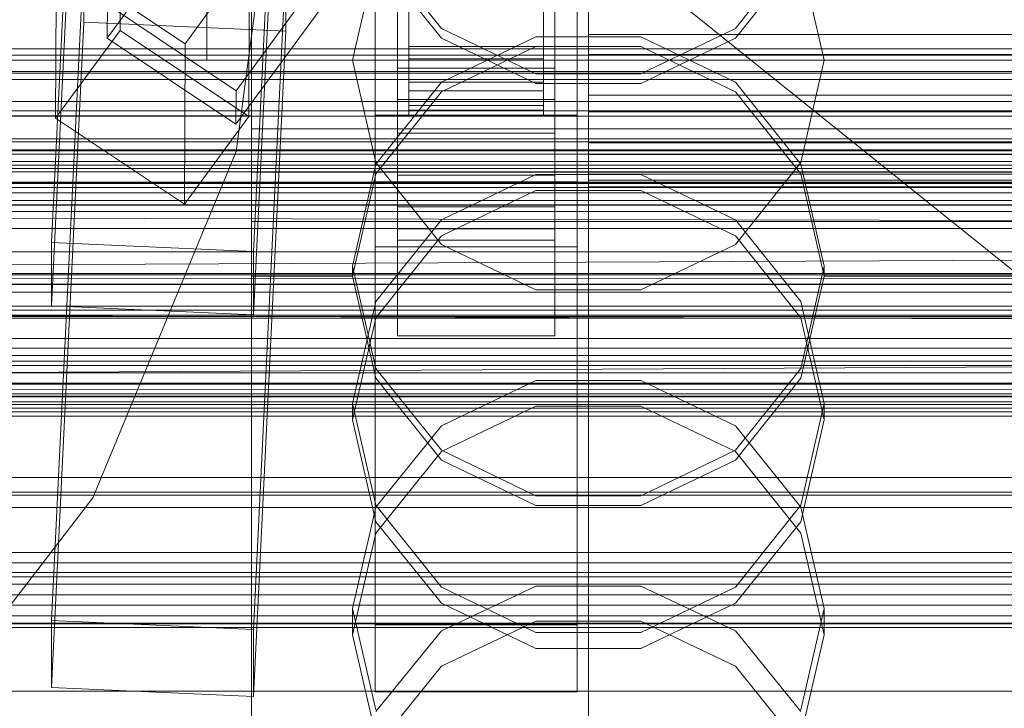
# Model space of a CAD drawing. Header units: millimetres. Extents: x -2233 to 65662, y -50530 to 6847.
# Tile 130 of 222: x -181 to -93, y -34333 to -34271. Entities that reach past the tile are written whole.
import ezdxf

# ---------------------------------------------------------------- set-up
doc = ezdxf.new("R2010")
doc.units = ezdxf.units.MM
for name, color, linetype, lineweight in [('COTAS_O', 1, 'Continuous', 0), ('COTAS_P', 1, 'Continuous', 0), ('frontal_briquetadora', 7, 'Continuous', 0), ('frontal_C01', 7, 'Continuous', 0), ('frontal_C02', 7, 'Continuous', 0), ('frontal_C03', 7, 'Continuous', 0), ('frontal_mezcladora', 7, 'Continuous', 0), ('frontal_secador', 7, 'Continuous', 0)]:
    doc.layers.add(name, color=color, linetype=linetype, lineweight=lineweight)
doc.dimstyles.new('R19_100', dxfattribs={"dimtxt": 250, "dimasz": 150, "dimexe": 150, "dimexo": 80, "dimgap": 100, "dimtad": 1, "dimtih": 1, "dimtoh": 1, "dimdsep": 46, "dimcen": 0.09, "dimadec": 0, "dimazin": 0, "dimtfac": 1, "dimtdec": 4, "dimtofl": 0, "dimtmove": 0, "dimatfit": 3, "dimfxl": 1, "dimtolj": 1, "dimtzin": 0, "dimarcsym": 0})

# ---------------------------------------------------------------- blocks, each defined once
blk = doc.blocks.new('DIM_R32_39')
at = {"layer": 'COTAS_O'}
for p, q in [((-1725, -33700), (-1575, -33655)), ((1725, -33700), (1575, -33655)), ((-1725, -34400), (-1725, -33700)), ((-1725, -33700), (1725, -33700)), ((-1725, -33700), (-1575, -33745)), ((1725, -33700), (1575, -33745)), ((1725, -34400), (1725, -33700))]:
    blk.add_line(p, q, dxfattribs=at)
blk.add_text('3450 O', height=250, dxfattribs=at).set_placement((0, -33600))
blk = doc.blocks.new('DIM_R32_40')
at = {"layer": 'COTAS_P'}
for p, q in [((-150, -32200), (550, -32200)), ((550, -32200), (505, -32350)), ((550, -34800), (550, -32200)), ((550, -32200), (595, -32350)), ((550, -34800), (505, -34650)), ((550, -34800), (595, -34650)), ((-150, -34800), (550, -34800))]:
    blk.add_line(p, q, dxfattribs=at)
blk.add_text('2600 P', height=250, rotation=90, dxfattribs=at).set_placement((450, -33500))
blk = doc.blocks.new('DIM_R32_42')
at = {"layer": 'COTAS_O'}
for p, q in [((-650, -33700), (50, -33700)), ((50, -33700), (5, -33850)), ((50, -34900), (50, -33700)), ((50, -33700), (95, -33850)), ((50, -34900), (5, -34750)), ((50, -34900), (95, -34750)), ((-650, -34900), (50, -34900))]:
    blk.add_line(p, q, dxfattribs=at)
blk.add_text('1200 O', height=250, rotation=90, dxfattribs=at).set_placement((-50, -34300))
blk = doc.blocks.new('DIM_R32_43')
at = {"layer": 'COTAS_O'}
for p, q in [((-650, -34200), (-500, -34155)), ((650, -34200), (500, -34155)), ((-650, -34900), (-650, -34200)), ((-650, -34200), (650, -34200)), ((-650, -34200), (-500, -34245)), ((650, -34200), (500, -34245)), ((650, -34900), (650, -34200))]:
    blk.add_line(p, q, dxfattribs=at)
blk.add_text('1300 O', height=250, dxfattribs=at).set_placement((0, -34100))

msp = doc.modelspace()

# ---------------------------------------------------------------- linework, layer by layer
at = {"layer": 'frontal_briquetadora'}
for p, q in [((-164, -34275), (-164, -34100)), ((-160, -34275), (-160, -34100)), ((-160, -34254.513), (-160, -34274.379)), ((-160, -34275), (-160, -34255.133)), ((-160, -34275), (-160, -34255.296)), ((-160, -34275), (-160, -34255.545)), ((-160, -34275.621), (-160, -34255.753)), ((-160, -34256.961), (-160, -34272.021)), ((-160, -34275), (-160, -34257.779)), ((-160, -34279.956), (-160, -34260.18)), ((-160, -34277.979), (-160, -34260.611)), ((-160, -34261.61), (-160, -34281.116)), ((-160, -34265.027), (-160, -34282.059)), ((-148.92, -34264.86), (-143.094, -34272.168)), ((-116.906, -34272.168), (-111.08, -34264.86)), ((-148.92, -34265.888), (-151, -34275)), ((-143.093, -34273.035), (-148.92, -34265.737)), ((-111.08, -34265.737), (-116.907, -34273.035)), ((-109, -34275), (-111.08, -34265.888)), ((-160, -34284.973), (-160, -34267.941)), ((-160, -34288.446), (-160, -34268.879)), ((-160, -34288.435), (-160, -34268.884)), ((-160, -34270.044), (-160, -34289.82)), ((-160, -34272.021), (-160, -34289.389)), ((-143.094, -34272.168), (-134.674, -34276.228)), ((-125.326, -34276.228), (-116.906, -34272.168)), ((-134.673, -34272.915), (-143.093, -34276.965)), ((-134.673, -34277.085), (-143.093, -34273.035)), ((-125.327, -34272.915), (-134.673, -34272.915)), ((-116.907, -34276.965), (-125.327, -34272.915)), ((-116.907, -34273.035), (-125.327, -34277.085)), ((-160, -34274.379), (-160, -34294.247)), ((-143.094, -34277.832), (-134.674, -34273.772)), ((-134.674, -34273.772), (-125.326, -34273.772)), ((-125.326, -34273.772), (-116.906, -34277.832)), ((-160, -34275), (-396, -34275)), ((-164, -34275), (-160, -34275)), ((200, -34275), (-160, -34275)), ((-160, -34275), (-160, -34294.5)), ((-160, -34275), (-160, -34294.704)), ((-160, -34275), (-160, -34292.221)), ((-160, -34275), (-160, -34294.515)), ((-151, -34275), (-160, -34275)), ((-160, -34275), (-160, -34294.867)), ((-148.92, -34284.112), (-151, -34275)), ((-109, -34275), (-111.08, -34284.112)), ((-91, -34275), (-109, -34275)), ((-160, -34295.487), (-160, -34275.621)), ((-143.093, -34276.965), (-148.92, -34284.263)), ((-134.674, -34276.228), (-125.326, -34276.228)), ((-111.08, -34284.263), (-116.907, -34276.965)), ((-148.92, -34285.14), (-143.094, -34277.832)), ((-125.327, -34277.085), (-134.673, -34277.085)), ((-116.906, -34277.832), (-111.08, -34285.14)), ((-160, -34293.039), (-160, -34277.979)), ((-160, -34279.956), (-396, -34279.956)), ((-160, -34299.541), (-160, -34279.956)), ((200, -34281.116), (-160, -34281.116)), ((-160, -34281.116), (-160, -34300.517)), ((-160, -34281.121), (-160, -34300.538)), ((-160, -34282.059), (-160, -34296.162)), ((-148.92, -34284.263), (-151, -34293.364)), ((-143.094, -34291.418), (-148.92, -34284.112)), ((-111.08, -34284.112), (-116.906, -34291.418)), ((-109, -34293.364), (-111.08, -34284.263)), ((-160, -34284.973), (200, -34284.973)), ((-160, -34302.341), (-160, -34284.973)), ((-151, -34294.247), (-148.92, -34285.14)), ((-143.093, -34289.221), (-134.673, -34285.179)), ((-134.673, -34285.179), (-125.327, -34285.179)), ((-125.327, -34285.179), (-116.907, -34289.221)), ((-111.08, -34285.14), (-109, -34294.247)), ((-134.674, -34286.607), (-143.094, -34290.664)), ((-125.326, -34286.607), (-134.674, -34286.607)), ((-116.906, -34290.664), (-125.326, -34286.607)), ((-160, -34307.656), (-160, -34288.435)), ((-160, -34307.682), (-160, -34288.446)), ((-148.92, -34296.503), (-143.093, -34289.221)), ((-116.907, -34289.221), (-111.08, -34296.503)), ((-160, -34289.389), (200, -34289.389)), ((-160, -34289.389), (-160, -34306.421)), ((-160, -34289.82), (-160, -34309.026)), ((-143.094, -34290.664), (-148.92, -34297.965)), ((-111.08, -34297.964), (-116.906, -34290.664)), ((-134.674, -34295.473), (-143.094, -34291.418)), ((-116.906, -34291.418), (-125.326, -34295.473)), ((-160, -34292.221), (-160, -34306.82)), ((-160, -34303.498), (-160, -34293.039)), ((-151, -34293.364), (-151, -34294.247)), ((-151, -34293.364), (-148.92, -34302.464)), ((-111.08, -34302.464), (-109, -34293.364)), ((-109, -34293.364), (-109, -34294.247)), ((-151, -34294.247), (-160, -34294.247)), ((-160, -34294.247), (-160, -34314.065)), ((-160, -34294.5), (-160, -34313.519)), ((-160, -34294.515), (-160, -34313.55)), ((-148.92, -34303.343), (-151, -34294.247)), ((-109, -34294.247), (-111.08, -34303.343)), ((-91, -34294.247), (-109, -34294.247)), ((-160, -34294.704), (-160, -34313.651)), ((-160, -34294.867), (-160, -34314.683)), ((-160, -34315.301), (-160, -34295.487)), ((-160, -34296.162), (-160, -34305.188)), ((-125.326, -34295.473), (-134.674, -34295.473)), ((-151, -34305.584), (-148.92, -34296.503)), ((-111.08, -34296.503), (-109, -34305.584)), ((-148.92, -34297.965), (-151, -34307.055)), ((-109, -34307.055), (-111.08, -34297.964)), ((-160, -34318.183), (-160, -34299.541)), ((-160, -34300.517), (-160, -34319.289)), ((-160, -34300.538), (-160, -34319.325)), ((-160, -34317.401), (-160, -34302.341)), ((-148.92, -34302.464), (-143.093, -34309.762)), ((-116.907, -34309.762), (-111.08, -34302.464)), ((-160, -34307.765), (-160, -34303.498)), ((-143.094, -34310.629), (-148.92, -34303.343)), ((-143.093, -34307.571), (-134.673, -34303.551)), ((-134.673, -34303.551), (-125.327, -34303.551)), ((-125.327, -34303.551), (-116.907, -34307.571)), ((-111.08, -34303.343), (-116.906, -34310.629)), ((-160, -34305.188), (-160, -34307.765)), ((-151, -34305.584), (-151, -34307.055)), ((-148.92, -34314.665), (-151, -34305.584)), ((-134.674, -34305.831), (-143.094, -34309.876)), ((-125.326, -34305.831), (-134.674, -34305.831)), ((-116.906, -34309.876), (-125.326, -34305.831)), ((-109, -34305.584), (-111.08, -34314.665)), ((-109, -34305.584), (-109, -34307.055)), ((-160, -34306.421), (-160, -34320.524)), ((-160, -34306.82), (-160, -34316.575)), ((-160, -34326.072), (-160, -34307.656)), ((-160, -34326.113), (-160, -34307.682)), ((-151, -34307.055), (-148.92, -34316.128)), ((-148.92, -34314.816), (-143.093, -34307.571)), ((-116.907, -34307.571), (-111.08, -34314.816)), ((-111.08, -34316.128), (-109, -34307.055)), ((-160, -34309.026), (-160, -34326.924)), ((-143.094, -34309.876), (-148.92, -34317.151)), ((-143.093, -34309.762), (-134.673, -34313.812)), ((-125.327, -34313.812), (-116.907, -34309.762)), ((-111.08, -34317.151), (-116.906, -34309.876)), ((-134.674, -34314.669), (-143.094, -34310.629)), ((-116.906, -34310.629), (-125.326, -34314.669)), ((-160, -34313.519), (-160, -34331.59)), ((-160, -34313.55), (-160, -34331.635)), ((-160, -34313.651), (-160, -34331.113)), ((-134.673, -34313.812), (-125.327, -34313.812)), ((-160, -34314.065), (-160, -34333.784)), ((-160, -34314.683), (-160, -34334.398)), ((-143.093, -34321.948), (-148.92, -34314.665)), ((-125.326, -34314.669), (-134.674, -34314.669)), ((-111.08, -34314.665), (-116.907, -34321.948)), ((-160, -34335.011), (-160, -34315.301)), ((-151, -34323.849), (-148.92, -34314.816)), ((-111.08, -34314.816), (-109, -34323.849)), ((-148.92, -34316.128), (-143.094, -34323.39)), ((-116.906, -34323.39), (-111.08, -34316.128)), ((-160, -34316.575), (-160, -34320)), ((-148.92, -34317.151), (-151, -34326.199)), ((-109, -34326.199), (-111.08, -34317.151)), ((-160, -34327.861), (-160, -34317.401)), ((-160, -34335.166), (-160, -34318.183)), ((-160, -34319.289), (-160, -34336.971)), ((-160, -34319.325), (-160, -34337.021)), ((-160, -34320.524), (-160, -34329.551)), ((-134.673, -34321.854), (-143.093, -34325.844)), ((-134.673, -34325.989), (-143.093, -34321.948)), ((-125.327, -34321.854), (-134.673, -34321.854)), ((-116.907, -34325.844), (-125.327, -34321.854)), ((-116.907, -34321.948), (-125.327, -34325.989)), ((-143.094, -34323.39), (-134.674, -34327.416)), ((-125.326, -34327.416), (-116.906, -34323.39)), ((-151, -34323.849), (-151, -34326.199)), ((-151, -34323.849), (-148.92, -34332.883)), ((-111.08, -34332.883), (-109, -34323.849)), ((-109, -34323.849), (-109, -34326.199)), ((-143.094, -34329.005), (-134.674, -34324.981)), ((-134.674, -34324.981), (-125.326, -34324.981)), ((-125.326, -34324.981), (-116.906, -34329.005)), ((-160, -34343.231), (-160, -34326.072)), ((-160, -34343.286), (-160, -34326.113)), ((-143.093, -34325.844), (-148.92, -34333.033)), ((-125.327, -34325.989), (-134.673, -34325.989)), ((-111.08, -34333.033), (-116.907, -34325.844)), ((-160, -34326.924), (-160, -34342.827)), ((-148.92, -34335.219), (-151, -34326.199)), ((-109, -34326.199), (-111.08, -34335.22)), ((-160, -34332.127), (-160, -34327.861)), ((-134.674, -34327.416), (-125.326, -34327.416)), ((-160, -34329.551), (-160, -34332.127)), ((-148.92, -34336.235), (-143.094, -34329.005)), ((-116.906, -34329.005), (-111.08, -34336.235)), ((-160, -34331.113), (-160, -34346.418)), ((-160, -34331.59), (-160, -34348.267)), ((-160, -34331.635), (-160, -34348.326))]:
    msp.add_line(p, q, dxfattribs=at)
at = {"layer": 'frontal_C01'}
for p, q in [((-130, -34471.612), (-130, -34196.607)), ((-130, -34202.366), (-130, -34477.371)), ((-177.811, -34291.243), (-174.943, -34231.68)), ((-156.962, -34232.477), (-159.83, -34292.04)), ((-177.811, -34296.889), (-174.943, -34237.326)), ((-159.83, -34297.686), (-156.962, -34238.123)), ((-149, -34291.64), (-149, -34245.976)), ((-131, -34245.976), (-131, -34291.64)), ((-149, -34297.285), (-149, -34251.621)), ((-131, -34297.285), (-131, -34251.621)), ((-425, -34286.334), (425, -34286.334)), ((450, -34288.496), (-450, -34288.496)), ((-159.83, -34292.04), (-177.811, -34291.243)), ((-177.811, -34291.243), (-177.811, -34296.889)), ((-131, -34291.64), (-149, -34291.64)), ((-149, -34291.64), (-149, -34297.285)), ((-131, -34297.285), (-131, -34291.64)), ((-159.83, -34297.686), (-159.83, -34292.04)), ((-177.811, -34296.889), (-159.83, -34297.686)), ((425, -34297.846), (-425, -34297.846)), ((-149, -34297.285), (-131, -34297.285)), ((-450, -34299.786), (450, -34299.786)), ((425, -34300.673), (-425, -34300.673)), ((-425, -34312.185), (425, -34312.185))]:
    msp.add_line(p, q, dxfattribs=at)
at = {"layer": 'frontal_C02'}
for p, q in [((-130, -34521.432), (-130, -34230.937)), ((-147, -34278.518), (-147, -34232.699)), ((-133, -34232.699), (-133, -34278.518)), ((-145.327, -34235.506), (-172.859, -34273.028)), ((-147, -34235.68), (-147, -34281.498)), ((-133, -34281.498), (-133, -34235.68)), ((-130, -34236.667), (-130, -34527.162)), ((-133.847, -34240.194), (-161.379, -34277.717)), ((-147, -34288.055), (-147, -34242.237)), ((-133, -34242.237), (-133, -34288.055)), ((-161.391, -34280.697), (-133.859, -34243.175)), ((-147, -34245.217), (-147, -34291.036)), ((-133, -34291.036), (-133, -34245.217)), ((-171.715, -34272.359), (-171.658, -34258.052)), ((-177.811, -34324.929), (-174.943, -34265.663)), ((-177.394, -34265.87), (-177.451, -34280.176)), ((-165.926, -34273.539), (-177.394, -34265.87)), ((-174.943, -34271.625), (-174.943, -34265.663)), ((-160.19, -34265.722), (-165.926, -34273.539)), ((-160.19, -34265.722), (-160.247, -34280.028)), ((-156.962, -34266.456), (-159.83, -34325.721)), ((-156.962, -34266.456), (-156.962, -34272.418)), ((-130, -34266.48), (-130, -34272.704)), ((-146, -34267.012), (-146, -34273.788)), ((-134, -34273.788), (-134, -34267.012)), ((-146, -34267.532), (-146, -34274.886)), ((-134, -34274.886), (-134, -34267.532)), ((-146, -34268.517), (-146, -34276.966)), ((-146, -34268.885), (-146, -34277.742)), ((-134, -34276.966), (-134, -34268.517)), ((-134, -34277.742), (-134, -34268.885)), ((-130, -34274.501), (-130, -34268.484)), ((-146, -34269.504), (-146, -34279.049)), ((-146, -34269.694), (-146, -34279.451)), ((-146, -34269.733), (-146, -34273.788)), ((-146, -34269.906), (-146, -34279.897)), ((-134, -34279.049), (-134, -34269.504)), ((-134, -34279.451), (-134, -34269.694)), ((-134, -34273.788), (-134, -34269.733)), ((-134, -34279.897), (-134, -34269.906)), ((-172.847, -34270.048), (-172.859, -34273.028)), ((-161.379, -34277.717), (-172.847, -34270.048)), ((-177.811, -34330.891), (-174.943, -34271.625)), ((-156.962, -34272.418), (-174.943, -34271.625)), ((-146, -34274.886), (-146, -34271.077)), ((-134, -34271.077), (-134, -34274.886)), ((-171.715, -34272.359), (-177.451, -34280.176)), ((-160.247, -34280.028), (-171.715, -34272.359)), ((-159.83, -34331.684), (-156.962, -34272.418)), ((-172.859, -34273.028), (-161.391, -34280.697)), ((-130, -34272.704), (-130, -34278.125)), ((-130, -34272.704), (130, -34272.704)), ((-165.983, -34287.845), (-165.926, -34273.539)), ((-146, -34273.788), (-146, -34276.966)), ((-146, -34273.788), (-134, -34273.788)), ((-134, -34276.966), (-134, -34273.788)), ((-146, -34274.886), (-134, -34274.886)), ((-146, -34277.742), (-146, -34274.886)), ((-134, -34274.886), (-134, -34277.742)), ((-130, -34279.592), (-130, -34274.501)), ((-130, -34274.501), (130, -34274.501)), ((-147, -34290.021), (-147, -34275.714)), ((-147, -34275.714), (-133, -34275.714)), ((-147, -34285.26), (-147, -34275.714)), ((-133, -34275.714), (-133, -34290.021)), ((-133, -34275.714), (-133, -34285.26)), ((-146, -34276.966), (-146, -34279.049)), ((-146, -34276.966), (-134, -34276.966)), ((-134, -34279.049), (-134, -34276.966)), ((-161.391, -34280.697), (-161.379, -34277.717)), ((-146, -34277.742), (-134, -34277.742)), ((-146, -34279.451), (-146, -34277.742)), ((-134, -34277.742), (-134, -34279.451)), ((-133, -34278.518), (-147, -34278.518)), ((-147, -34278.518), (-147, -34281.498)), ((-133, -34281.498), (-133, -34278.518)), ((-130, -34278.125), (-130, -34282.373)), ((-130, -34278.125), (130, -34278.125)), ((-450, -34279.503), (450, -34279.503)), ((-146, -34279.049), (-146, -34279.897)), ((-146, -34279.049), (-134, -34279.049)), ((-146, -34279.451), (-134, -34279.451)), ((-146, -34279.897), (-146, -34279.451)), ((-134, -34279.897), (-134, -34279.049)), ((-134, -34279.451), (-134, -34279.897)), ((-130, -34283.41), (-130, -34279.592)), ((-130, -34279.592), (130, -34279.592)), ((-177.451, -34280.176), (-165.983, -34287.845)), ((-165.983, -34287.845), (-160.247, -34280.028)), ((-149, -34285.848), (-149, -34279.887)), ((-149, -34279.887), (-131, -34279.887)), ((-149, -34325.324), (-149, -34279.887)), ((-146, -34279.897), (-134, -34279.897)), ((-131, -34279.887), (-131, -34285.848)), ((-131, -34279.887), (-131, -34325.324)), ((-147, -34281.498), (-133, -34281.498)), ((-130, -34282.373), (-130, -34285.159)), ((-130, -34282.373), (130, -34282.373)), ((-130, -34285.696), (-130, -34283.41)), ((-130, -34283.41), (130, -34283.41)), ((-133, -34285.26), (-147, -34285.26)), ((-147, -34285.26), (-147, -34299.566)), ((-133, -34299.566), (-133, -34285.26)), ((-130, -34285.159), (-130, -34286.292)), ((-130, -34285.159), (130, -34285.159)), ((-130, -34286.292), (-130, -34285.696)), ((-130, -34285.696), (130, -34285.696)), ((-131, -34285.848), (-149, -34285.848)), ((-149, -34331.285), (-149, -34285.848)), ((-131, -34331.285), (-131, -34285.848)), ((-130, -34286.292), (130, -34286.292)), ((-133, -34288.055), (-147, -34288.055)), ((-147, -34288.055), (-147, -34291.036)), ((-133, -34291.036), (-133, -34288.055)), ((-133, -34290.021), (-147, -34290.021)), ((-147, -34290.021), (-147, -34299.566)), ((-133, -34299.566), (-133, -34290.021)), ((-147, -34291.036), (-133, -34291.036)), ((-147, -34299.566), (-133, -34299.566)), ((-425, -34319.779), (425, -34319.779)), ((-159.83, -34325.721), (-177.811, -34324.929)), ((-177.811, -34324.929), (-177.811, -34330.891)), ((-159.83, -34331.684), (-159.83, -34325.721)), ((-131, -34325.324), (-149, -34325.324)), ((-149, -34325.324), (-149, -34331.285)), ((-131, -34331.285), (-131, -34325.324)), ((425, -34331.234), (-425, -34331.234)), ((-177.811, -34330.891), (-159.83, -34331.684)), ((-149, -34331.285), (-131, -34331.285))]:
    msp.add_line(p, q, dxfattribs=at)
at = {"layer": 'frontal_C03'}
for p, q in [((1405.601, -35497.963), (-1424.399, -33222.651)), ((1250, -34282.976), (-1250, -34282.976)), ((1250, -34283.362), (-1250, -34283.362)), ((1250, -34284.028), (-1250, -34284.028)), ((-1250, -34284.96), (1250, -34284.96)), ((1250, -34285.902), (-1250, -34285.902)), ((1250, -34286.834), (-1250, -34286.834)), ((1250, -34287.5), (-1250, -34287.5)), ((1250, -34287.886), (-1250, -34287.886)), ((1250, -34301.81), (-1250, -34301.81)), ((1250, -34302.196), (-1250, -34302.196)), ((1250, -34302.862), (-1250, -34302.862)), ((-1250, -34303.794), (1250, -34303.794)), ((1250, -34304.736), (-1250, -34304.736)), ((1250, -34305.668), (-1250, -34305.668)), ((1250, -34306.334), (-1250, -34306.334)), ((1250, -34306.72), (-1250, -34306.72)), ((1250, -34320.643), (-1250, -34320.643)), ((1250, -34321.03), (-1250, -34321.03)), ((1250, -34321.695), (-1250, -34321.695)), ((-1250, -34322.628), (1250, -34322.628)), ((1250, -34323.57), (-1250, -34323.57)), ((1250, -34324.502), (-1250, -34324.502)), ((1250, -34325.168), (-1250, -34325.168)), ((1250, -34325.554), (-1250, -34325.554))]:
    msp.add_line(p, q, dxfattribs=at)
at = {"layer": 'frontal_mezcladora'}
for p, q in [((-157, -34250), (-161.361, -34283.129)), ((-161.361, -34283.129), (-174.149, -34314)), ((-174.149, -34314), (-194.49, -34340.51))]:
    msp.add_line(p, q, dxfattribs=at)
at = {"layer": 'frontal_secador'}
for p, q in [((1250, -34274), (-1250, -34274)), ((1250, -34274.545), (-1250, -34274.545)), ((1250, -34276), (-1250, -34276)), ((1250, -34276.144), (-1250, -34276.144)), ((1250, -34276.709), (-1250, -34276.709)), ((1250, -34278.686), (-1250, -34278.686)), ((1250, -34280), (-1250, -34280)), ((1320, -34282), (-1320, -34282)), ((1320, -34282.273), (-1320, -34282.273)), ((1250, -34282), (-1250, -34282)), ((1320, -34283.072), (-1320, -34283.072)), ((1320, -34284.343), (-1320, -34284.343)), ((1250, -34284.651), (-1250, -34284.651)), ((1320, -34286), (-1320, -34286)), ((1250, -34285.859), (-1250, -34285.859)), ((-1250, -34286), (1250, -34286)), ((1320, -34287.929), (-1320, -34287.929)), ((-422.12, -34288.52), (420.5, -34290.5)), ((-1320, -34290), (1320, -34290)), ((-1250, -34290), (1250, -34290)), ((-413.48, -34294.28), (420.5, -34290.5)), ((1320, -34292.071), (-1320, -34292.071)), ((1320, -34294), (-1320, -34294)), ((1250, -34294.141), (-1250, -34294.141)), ((-413.48, -34294.28), (410.42, -34294.82)), ((-407, -34295), (410.42, -34294.82)), ((407, -34295), (-407, -34295)), ((1320, -34295.657), (-1320, -34295.657)), ((1320, -34296.928), (-1320, -34296.928)), ((-431.48, -34297.08), (429.5, -34299.5)), ((1320, -34297.727), (-1320, -34297.727)), ((1320, -34298), (-1320, -34298)), ((1250, -34297.285), (-1250, -34297.285)), ((1250, -34298), (-1250, -34298)), ((-420.92, -34304.12), (429.5, -34299.5)), ((1250, -34301.314), (-1250, -34301.314)), ((1250, -34303.856), (-1250, -34303.856)), ((-420.92, -34304.12), (417.18, -34304.78)), ((-413, -34305), (417.18, -34304.78)), ((413, -34305), (-413, -34305)), ((1250, -34305.455), (-1250, -34305.455)), ((1250, -34306), (-1250, -34306)), ((1360, -34313.5), (-1360, -34313.5)), ((1250, -34313.75), (-1250, -34313.75)), ((1360, -34314.863), (-1360, -34314.863)), ((1360, -34318.859), (-1360, -34318.859)), ((1360, -34325.216), (-1360, -34325.216))]:
    msp.add_line(p, q, dxfattribs=at)

# ---------------------------------------------------------------- dimensions: what is measured, and where the dimension line sits
at = {"layer": 'COTAS_O'}
for p1, p2, distance, picture, middle in [((-650, -34900), (-650, -33700), -700, 'DIM_R32_42', (50, -34300)), ((-1725, -34400), (1725, -34400), 700, 'DIM_R32_39', (0, -33700)), ((-650, -34900), (650, -34900), 700, 'DIM_R32_43', (0, -34200))]:
    dim = msp.add_aligned_dim(p1=p1, p2=p2, distance=distance, text='<> O', dimstyle='R19_100', dxfattribs=at)
    dim.commit()
    dim.dimension.update_dxf_attribs({"geometry": picture, "text_midpoint": middle})
at = {"layer": 'COTAS_P'}
dim = msp.add_aligned_dim(p1=(-150, -34800), p2=(-150, -32200), distance=-700, text='<> P', dimstyle='R19_100', dxfattribs=at)
dim.commit()
dim.dimension.update_dxf_attribs({"geometry": 'DIM_R32_40', "text_midpoint": (550, -33500)})

doc.saveas('drawing.dxf')
